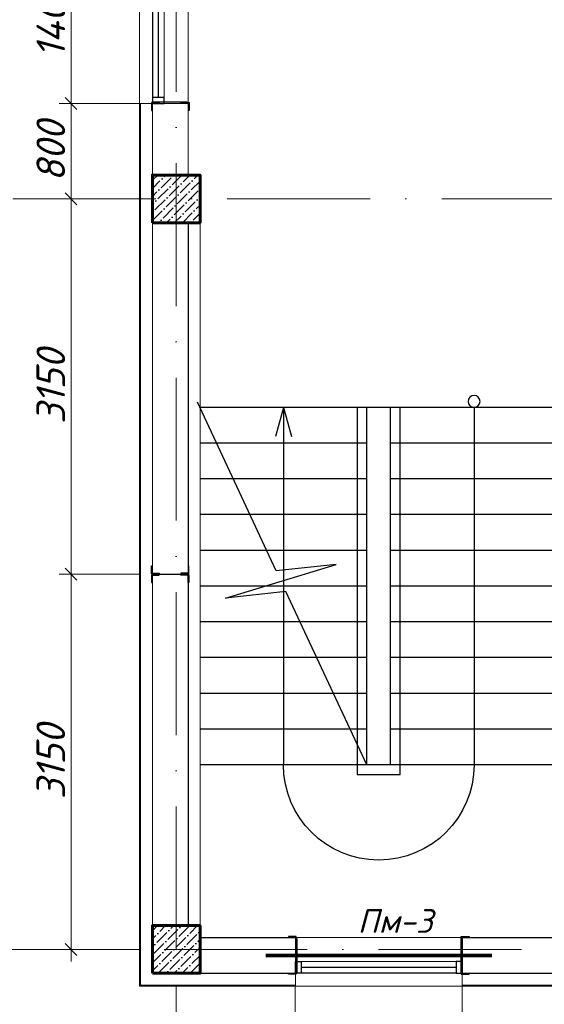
# Model space of a CAD drawing. Header units: millimetres. Extents: x 363306 to 7757304, y 1022887 to 1207196.
# Tile 183 of 256: x 1015349 to 1019752, y 1069050 to 1077315. Entities that reach past the tile are written whole.
import ezdxf
from ezdxf import colors
from ezdxf.entities.mleader import LeaderData, LeaderLine
from ezdxf.math import Vec2, Vec3

# ---------------------------------------------------------------- set-up
doc = ezdxf.new("R2010")
doc.units = ezdxf.units.MM
doc.linetypes.add('ACAD_ISO10W100', pattern=[18, 12, -3, 0, -3])
doc.layers.add('0 @ 100', color=7, linetype='Continuous')
doc.layers.add('kcd_tx', color=7, linetype='Continuous')
for name, color, linetype, lineweight in [('5   0.30', 1, 'Continuous', 30), ('expl', 234, 'Continuous', 13), ('размеры', 12, 'Continuous', 15)]:
    doc.layers.add(name, color=color, linetype=linetype, lineweight=lineweight)
doc.styles.add('ISOCPEUR', font='isocpeur.TTF')
doc.styles.get("Standard").update_dxf_attribs({"font": 'isocpeui.ttf'})
doc.styles.add('ГОСТ 2.304', font='isocpeui.ttf')
doc.linetypes.add('FENCELINE1', pattern='A,6.35,-2.54,[133,ltypeshp.shx,S=2.54,R=0,X=-2.54,Y=0],-2.54,25.4', length=36.83)
doc.dimstyles.new('Санжар', dxfattribs={"dimtxt": 240, "dimasz": 200, "dimexe": 200, "dimexo": 200, "dimgap": 50, "dimtad": 1, "dimdec": 0, "dimtxsty": 'Standard', "dimblk": 'OBLIQUE', "dimcen": 2.5, "dimdle": 200, "dimclrd": 152, "dimclre": 152, "dimclrt": 152, "dimadec": 0, "dimazin": 0, "dimtfac": 1, "dimtdec": 0, "dimtmove": 0, "dimatfit": 3, "dimldrblk": 'OBLIQUE', "dimfxl": 0, "dimlwd": 0, "dimlwe": 0, "dimarcsym": 0})

# ---------------------------------------------------------------- blocks, each defined once
blk = doc.blocks.new('drgrths')
at = {"ltscale": 100}
for p, q in [((1660438.8, 1202254.7), (1661099.5, 1203670.4)), ((1658078.9, 1203626.2), (1661078.9, 1203626.2)), ((1659478.9, 1200626.2), (1659478.9, 1203626.2)), ((1659678.9, 1200626.2), (1659678.9, 1203626.2)), ((1658078.9, 1203326.2), (1659478.9, 1203326.2)), ((1659678.9, 1203326.2), (1661078.9, 1203326.2)), ((1658078.9, 1203026.2), (1659478.9, 1203026.2)), ((1659678.9, 1203026.2), (1661078.9, 1203026.2)), ((1658078.9, 1202726.2), (1659478.9, 1202726.2)), ((1659678.9, 1202726.2), (1661078.9, 1202726.2)), ((1658078.9, 1202426.2), (1659478.9, 1202426.2)), ((1659678.9, 1202426.2), (1661078.9, 1202426.2)), ((1660865, 1202026.2), (1659935.3, 1202308.8)), ((1659935.3, 1202308.8), (1660438.8, 1202254.7)), ((1658078.9, 1202126.2), (1659478.9, 1202126.2)), ((1659678.9, 1202126.2), (1661078.9, 1202126.2)), ((1659678.9, 1200626.2), (1660358, 1202081.5)), ((1660358, 1202081.5), (1660865, 1202026.2)), ((1658078.9, 1201826.2), (1659478.9, 1201826.2)), ((1659678.9, 1201826.2), (1661078.9, 1201826.2)), ((1658078.9, 1201526.2), (1659478.9, 1201526.2)), ((1659678.9, 1201526.2), (1661078.9, 1201526.2)), ((1658078.9, 1201226.2), (1659478.9, 1201226.2)), ((1659678.9, 1201226.2), (1661078.9, 1201226.2)), ((1658078.9, 1200926.2), (1659478.9, 1200926.2)), ((1659678.9, 1200926.2), (1661078.9, 1200926.2)), ((1658078.9, 1200626.2), (1661078.9, 1200626.2))]:
    blk.add_line(p, q, dxfattribs=at)
at = {"color": 204, "linetype": 'FENCELINE1', "lineweight": 30, "ltscale": 20}
blk.add_lwpolyline([(1659758.9, 1203626.2), (1659758.9, 1200546.2), (1659398.9, 1200546.2), (1659398.9, 1203626.2)], dxfattribs=at)
at = {"layer": 'expl', "lineweight": 30}
for p, q in [((1658778.9, 1203626.2), (1658778.9, 1200626.2)), ((1660378.9, 1203626.2), (1660311.7, 1203383.1)), ((1660378.9, 1203626.2), (1660446, 1203383.1)), ((1660378.9, 1203626.2), (1660378.9, 1200626.2))]:
    blk.add_line(p, q, dxfattribs=at)
blk.add_circle((1658778.9, 1203676.2), 50, dxfattribs=at)
blk.add_arc((1659578.9, 1200626.2), 800, 180, 0, dxfattribs=at)
blk = doc.blocks.new('*U25')
at = {"color": 0, "linetype": 'ByBlock', "lineweight": -2, "ltscale": 100}
blk.add_lwpolyline([(0, 0), (63, 0), (63, 2.7, 0.414214), (60.7, 5), (12, 5, -0.414214), (5, 12), (5, 60.7, 0.414214), (2.7, 63), (0, 63)], format="xyb", close=True, dxfattribs=at)
blk = doc.blocks.new('*U35')
at = {"color": 0, "linetype": 'ByBlock', "lineweight": -2, "ltscale": 100}
blk.add_lwpolyline([(0, 0), (63, 0), (63, 2.7, 0.414214), (60.7, 5), (12, 5, -0.414214), (5, 12), (5, 60.7, 0.414214), (2.7, 63), (0, 63)], format="xyb", close=True, dxfattribs=at)
blk = doc.blocks.new('*U434')
at = {"color": 0, "linetype": 'ByBlock', "lineweight": -2, "ltscale": 100}
blk.add_lwpolyline([(0, 0), (63, 0), (63, 2.7, 0.414214), (60.7, 5), (12, 5, -0.414214), (5, 12), (5, 60.7, 0.414214), (2.7, 63), (0, 63)], format="xyb", close=True, dxfattribs=at)
blk = doc.blocks.new('_Oblique')
at = {"color": 0, "linetype": 'ByBlock', "lineweight": -2}
blk.add_line((-0.5, -0.5), (0.5, 0.5), dxfattribs=at)
blk = doc.blocks.new('*D731')
at = {"layer": 'Defpoints', "color": 0, "lineweight": 25, "ltscale": 100, "transparency": 16777216}
for p in [(1015779.8, 1075810.4), (1016462.3, 1075810.4), (1016462.3, 1072660.4)]:
    blk.add_point(p, dxfattribs=at)
at = {"layer": 'kcd_tx', "lineweight": 0, "ltscale": 100, "transparency": 16777216}
for p, q in [((1015779.8, 1072560.4), (1015779.8, 1075910.4)), ((1016362.3, 1075810.4), (1015679.8, 1075810.4)), ((1016362.3, 1072660.4), (1015679.8, 1072660.4))]:
    blk.add_line(p, q, dxfattribs=at)
at = {"layer": 'kcd_tx', "lineweight": 0, "ltscale": 100, "transparency": 16777216, "xscale": 100, "yscale": 100, "zscale": 100}
for p, rotation in [((1015779.8, 1075810.4), 90), ((1015779.8, 1072660.4), 270)]:
    blk.add_blockref('_Oblique', p, dxfattribs=dict(at, rotation=rotation))
at = {"layer": 'kcd_tx', "lineweight": 15, "ltscale": 100, "transparency": 16777216, "insert": (1015609.8, 1074235.4), "char_height": 240, "attachment_point": 5, "rotation": 90}
blk.add_mtext('3150', dxfattribs=at)
blk = doc.blocks.new('*D732')
at = {"layer": 'Defpoints', "color": 0, "lineweight": 25, "ltscale": 100, "transparency": 16777216}
for p in [(1015779.8, 1072660.4), (1016462.3, 1072660.4), (1016462.3, 1069510.4)]:
    blk.add_point(p, dxfattribs=at)
at = {"layer": 'kcd_tx', "lineweight": 0, "ltscale": 100, "transparency": 16777216}
for p, q in [((1015779.8, 1069410.4), (1015779.8, 1072760.4)), ((1016362.3, 1072660.4), (1015679.8, 1072660.4)), ((1016362.3, 1069510.4), (1015679.8, 1069510.4))]:
    blk.add_line(p, q, dxfattribs=at)
at = {"layer": 'kcd_tx', "lineweight": 0, "ltscale": 100, "transparency": 16777216, "xscale": 100, "yscale": 100, "zscale": 100}
for p, rotation in [((1015779.8, 1072660.4), 90), ((1015779.8, 1069510.4), 270)]:
    blk.add_blockref('_Oblique', p, dxfattribs=dict(at, rotation=rotation))
at = {"layer": 'kcd_tx', "lineweight": 15, "ltscale": 100, "transparency": 16777216, "insert": (1015609.8, 1071085.4), "char_height": 240, "attachment_point": 5, "rotation": 90}
blk.add_mtext('3150', dxfattribs=at)
blk = doc.blocks.new('*D738')
at = {"layer": 'Defpoints', "color": 0, "lineweight": 25, "ltscale": 100, "transparency": 16777216}
for p in [(1016462.3, 1078010.4), (1015779.8, 1076610.4), (1016462.3, 1076610.4)]:
    blk.add_point(p, dxfattribs=at)
at = {"layer": 'kcd_tx', "lineweight": 0, "ltscale": 100, "transparency": 16777216}
for p, q in [((1015779.8, 1078110.4), (1015779.8, 1076510.4)), ((1016362.3, 1078010.4), (1015679.8, 1078010.4)), ((1016362.3, 1076610.4), (1015679.8, 1076610.4))]:
    blk.add_line(p, q, dxfattribs=at)
at = {"layer": 'kcd_tx', "lineweight": 0, "ltscale": 100, "transparency": 16777216, "xscale": 100, "yscale": 100, "zscale": 100}
for p, rotation in [((1015779.8, 1078010.4), 90), ((1015779.8, 1076610.4), 270)]:
    blk.add_blockref('_Oblique', p, dxfattribs=dict(at, rotation=rotation))
at = {"layer": 'kcd_tx', "lineweight": 15, "ltscale": 100, "transparency": 16777216, "insert": (1015609.8, 1077310.4), "char_height": 240, "attachment_point": 5, "rotation": 90}
blk.add_mtext('1400', dxfattribs=at)
blk = doc.blocks.new('*D739')
at = {"layer": 'Defpoints', "color": 0, "lineweight": 25, "ltscale": 100, "transparency": 16777216}
for p in [(1016462.3, 1076610.4), (1015779.8, 1075810.4), (1016462.3, 1075810.4)]:
    blk.add_point(p, dxfattribs=at)
at = {"layer": 'kcd_tx', "lineweight": 0, "ltscale": 100, "transparency": 16777216}
for p, q in [((1015779.8, 1076710.4), (1015779.8, 1075710.4)), ((1016362.3, 1076610.4), (1015679.8, 1076610.4)), ((1016362.3, 1075810.4), (1015679.8, 1075810.4))]:
    blk.add_line(p, q, dxfattribs=at)
at = {"layer": 'kcd_tx', "lineweight": 0, "ltscale": 100, "transparency": 16777216, "xscale": 100, "yscale": 100, "zscale": 100}
for p, rotation in [((1015779.8, 1076610.4), 90), ((1015779.8, 1075810.4), 270)]:
    blk.add_blockref('_Oblique', p, dxfattribs=dict(at, rotation=rotation))
at = {"layer": 'kcd_tx', "lineweight": 15, "ltscale": 100, "transparency": 16777216, "insert": (1015609.8, 1076210.4), "char_height": 240, "attachment_point": 5, "rotation": 90}
blk.add_mtext('800', dxfattribs=at)
blk = doc.blocks.new('*D760')
at = {"layer": 'Defpoints', "color": 0, "lineweight": 25, "ltscale": 100, "transparency": 16777216}
for p in [(1019062.3, 1069310.4), (1020062.3, 1069310.4), (1019062.3, 1068517.7)]:
    blk.add_point(p, dxfattribs=at)
at = {"layer": 'kcd_tx', "lineweight": 0, "ltscale": 100, "transparency": 16777216}
for p, q in [((1019062.3, 1069210.4), (1019062.3, 1068417.7)), ((1020062.3, 1069210.4), (1020062.3, 1068417.7)), ((1020162.3, 1068517.7), (1018962.3, 1068517.7))]:
    blk.add_line(p, q, dxfattribs=at)
at = {"layer": 'kcd_tx', "lineweight": 0, "ltscale": 100, "transparency": 16777216, "xscale": 100, "yscale": 100, "zscale": 100, "rotation": 180}
blk.add_blockref('_Oblique', (1019062.3, 1068517.7), dxfattribs=at)
at = {"layer": 'kcd_tx', "lineweight": 0, "ltscale": 100, "transparency": 16777216, "xscale": 100, "yscale": 100, "zscale": 100}
blk.add_blockref('_Oblique', (1020062.3, 1068517.7), dxfattribs=at)
at = {"layer": 'kcd_tx', "lineweight": 15, "ltscale": 100, "transparency": 16777216, "insert": (1019562.3, 1068687.7), "char_height": 240, "attachment_point": 5}
blk.add_mtext('1000', dxfattribs=at)
blk = doc.blocks.new('*D601')
at = {"layer": 'Defpoints', "color": 0, "lineweight": 25, "transparency": 16777216}
for p in [(1017662.2, 1069310.4), (1019062.3, 1069310.4), (1019062.3, 1068517.7)]:
    blk.add_point(p, dxfattribs=at)
at = {"layer": 'kcd_tx', "lineweight": 0, "transparency": 16777216}
for p, q in [((1017662.2, 1069210.4), (1017662.2, 1068417.7)), ((1019062.3, 1069210.4), (1019062.3, 1068417.7)), ((1017562.2, 1068517.7), (1019162.3, 1068517.7))]:
    blk.add_line(p, q, dxfattribs=at)
at = {"layer": 'kcd_tx', "lineweight": 0, "transparency": 16777216, "xscale": 100, "yscale": 100, "zscale": 100, "rotation": 180}
blk.add_blockref('_Oblique', (1017662.2, 1068517.7), dxfattribs=at)
at = {"layer": 'kcd_tx', "lineweight": 0, "transparency": 16777216, "xscale": 100, "yscale": 100, "zscale": 100}
blk.add_blockref('_Oblique', (1019062.3, 1068517.7), dxfattribs=at)
at = {"layer": 'kcd_tx', "lineweight": 30, "transparency": 16777216, "insert": (1018362.3, 1068687.7), "char_height": 240, "attachment_point": 5}
blk.add_mtext('1400', dxfattribs=at)
blk = doc.blocks.new('*D761')
at = {"layer": 'Defpoints', "color": 0, "lineweight": 25, "ltscale": 100, "transparency": 16777216}
for p in [(1016662.2, 1069310.4), (1017662.2, 1069310.4), (1016662.2, 1068517.7)]:
    blk.add_point(p, dxfattribs=at)
at = {"layer": 'kcd_tx', "lineweight": 0, "ltscale": 100, "transparency": 16777216}
for p, q in [((1016662.2, 1069210.4), (1016662.2, 1068417.7)), ((1017662.2, 1069210.4), (1017662.2, 1068417.7)), ((1017762.2, 1068517.7), (1016562.2, 1068517.7))]:
    blk.add_line(p, q, dxfattribs=at)
at = {"layer": 'kcd_tx', "lineweight": 0, "ltscale": 100, "transparency": 16777216, "xscale": 100, "yscale": 100, "zscale": 100, "rotation": 180}
blk.add_blockref('_Oblique', (1016662.2, 1068517.7), dxfattribs=at)
at = {"layer": 'kcd_tx', "lineweight": 0, "ltscale": 100, "transparency": 16777216, "xscale": 100, "yscale": 100, "zscale": 100}
blk.add_blockref('_Oblique', (1017662.2, 1068517.7), dxfattribs=at)
at = {"layer": 'kcd_tx', "lineweight": 15, "ltscale": 100, "transparency": 16777216, "insert": (1017162.2, 1068687.7), "char_height": 240, "attachment_point": 5}
blk.add_mtext('1000', dxfattribs=at)
blk = doc.blocks.new('RTTRERR')
at = {"layer": '5   0.30', "color": 3, "lineweight": 30, "ltscale": 200}
for p, q in [((661523.9, 1818052.1), (661523.9, 1817767.9)), ((662899.5, 1818052.1), (662899.5, 1817767.9))]:
    blk.add_line(p, q, dxfattribs=at)
at = {"layer": '5   0.30', "color": 3, "lineweight": 30, "ltscale": 200, "yscale": 1.05763968, "zscale": 1.05763968, "rotation": 180}
for p, xscale in [((661519.8, 1818068.4), 1.05763968), ((662903.5, 1818068.4), -1.05763968)]:
    blk.add_blockref('*U25', p, dxfattribs=dict(at, xscale=xscale))
at = {"layer": '5   0.30', "color": 3, "lineweight": 30, "ltscale": 200, "extrusion": (0, 0, -1), "yscale": 1.05763968, "zscale": -1.05763968}
for p, xscale in [((-661519.8, 1817753.5), 1.05763968), ((-662903.5, 1817753.5), -1.05763968)]:
    blk.add_blockref('*U25', p, dxfattribs=dict(at, xscale=xscale))
ml = blk.add_multileader_mtext('Standard')
ml.set_content('{\\fISOCPEUR|b0|i1|c204|p34;\\C5;Ст-2}', color=256, style='ISOCPEUR')
ml.set_leader_properties()
ml.build(insert=Vec2(0, 0))
ml.multileader.update_dxf_attribs({"text_left_attachment_type": 6, "text_right_attachment_type": 6, "dogleg_length": 0.208, "arrow_head_size": 187.5, "scale": 100})
ctx = ml.context
ctx.base_point, ctx.scale, ctx.char_height, ctx.arrow_head_size, ctx.landing_gap_size, ctx.plane_origin = Vec3(661945.1, 1818508.9), 100, 200, 187.5, 0, Vec3(666149.8, 1819982)
ctx.left_attachment, ctx.right_attachment, ctx.text_align_type = 6, 6, 1
notes = []
notes.append((ctx, [(1, (1, 1, 0), (662574.8, 1818508.9), (-1, 0), 20.8, [(2, [(661519.8, 1818068.4)], 0, []), (1, [(662922.3, 1818060), (662922.3, 1818060)], 0, [])])]))
ctx.mtext.insert, ctx.mtext.alignment, ctx.mtext.flow_direction = Vec3(662249.5, 1818748.9), 2, 5
for ctx, leaders in notes:
    for number, flags, end, landing, length, lines in leaders:
        leader = LeaderData()
        leader.index, (leader.has_last_leader_line, leader.has_dogleg_vector, leader.attachment_direction) = number, flags
        leader.last_leader_point, leader.dogleg_vector, leader.dogleg_length = Vec3(end), Vec3(landing), length
        for number, points, colour, breaks in lines:
            line = LeaderLine()
            line.index, line.vertices, line.color, line.breaks = number, Vec3.list(points), colors.encode_raw_color(colour), breaks
            leader.lines.append(line)
        ctx.leaders.append(leader)
blk = doc.blocks.new('RTGSFDGDG')
at = {"layer": '5   0.30', "color": 3, "lineweight": 30, "ltscale": 200}
for p, q in [((683723.9, 1832867.9), (683723.9, 1833152.1)), ((685099.5, 1832867.9), (685099.5, 1833152.1))]:
    blk.add_line(p, q, dxfattribs=at)
at = {"layer": '5   0.30', "color": 3, "lineweight": 30, "ltscale": 200, "extrusion": (0, 0, -1), "yscale": 1.05763968, "zscale": -1.05763968, "rotation": 180}
for p, xscale in [((-683719.8, 1833166.4), -1.05763968), ((-685103.5, 1833166.4), 1.05763968)]:
    blk.add_blockref('*U25', p, dxfattribs=dict(at, xscale=xscale))
at = {"layer": '5   0.30', "color": 3, "lineweight": 30, "ltscale": 200, "yscale": 1.05763968, "zscale": 1.05763968}
for p, xscale in [((683719.8, 1832851.5), -1.05763968), ((685103.5, 1832851.5), 1.05763968)]:
    blk.add_blockref('*U25', p, dxfattribs=dict(at, xscale=xscale))
ml = blk.add_multileader_mtext('Standard')
ml.set_content('{\\fISOCPEUR|b0|i1|c204|p34;\\C5;Ст-2}', color=256, style='ISOCPEUR')
ml.set_leader_properties()
ml.build(insert=Vec2(0, 0))
ml.multileader.update_dxf_attribs({"text_left_attachment_type": 6, "text_right_attachment_type": 6, "dogleg_length": 0.208, "arrow_head_size": 187.5, "scale": 100})
ctx = ml.context
ctx.base_point, ctx.scale, ctx.char_height, ctx.arrow_head_size, ctx.landing_gap_size, ctx.plane_origin = Vec3(684114.2, 1832299.9), 100, 200, 187.5, 0, Vec3(688349.8, 1830937.9)
ctx.left_attachment, ctx.right_attachment, ctx.text_align_type = 6, 6, 1
notes = []
notes.append((ctx, [(1, (1, 1, 0), (684744, 1832299.9), (-1, 0), 20.8, [(2, [(683719.8, 1832851.5)], 0, []), (1, [(685122.3, 1832860), (685122.3, 1832860)], 0, [])])]))
ctx.mtext.insert, ctx.mtext.alignment, ctx.mtext.flow_direction = Vec3(684418.7, 1832539.9), 2, 5
for ctx, leaders in notes:
    for number, flags, end, landing, length, lines in leaders:
        leader = LeaderData()
        leader.index, (leader.has_last_leader_line, leader.has_dogleg_vector, leader.attachment_direction) = number, flags
        leader.last_leader_point, leader.dogleg_vector, leader.dogleg_length = Vec3(end), Vec3(landing), length
        for number, points, colour, breaks in lines:
            line = LeaderLine()
            line.index, line.vertices, line.color, line.breaks = number, Vec3.list(points), colors.encode_raw_color(colour), breaks
            leader.lines.append(line)
        ctx.leaders.append(leader)

msp = doc.modelspace()

# ---------------------------------------------------------------- hatches: boundary and pattern name
at = {"ltscale": 100}
h = msp.add_hatch(dxfattribs=at)
h.set_pattern_fill('ANSI36', color=256, scale=15, style=0)
h.set_pattern_definition([(45, (-16001300.283, 10258840.387), (25.25697034, 92.60889125), [119.0625, -23.8125, 0, -23.8125])])
h.paths.add_polyline_path([(1016862.268, 1076010.387), (1016462.268, 1076010.387), (1016462.268, 1075610.387), (1016862.268, 1075610.387)])
h = msp.add_hatch(dxfattribs=at)
h.set_pattern_fill('ANSI36', color=256, scale=15, style=0)
h.set_pattern_definition([(45, (-16027300.283, 10252540.387), (25.25697034, 92.60889125), [119.0625, -23.8125, 0, -23.8125])])
h.paths.add_polyline_path([(1016862.268, 1069710.387), (1016462.268, 1069710.387), (1016462.268, 1069310.387), (1016862.268, 1069310.387)])

# ---------------------------------------------------------------- linework, layer by layer
at = {"color": 1, "linetype": 'ACAD_ISO10W100', "lineweight": 9, "ltscale": 100}
for p, q in [((1016662.268, 1085110.387), (1016662.268, 1066417.835)), ((1043492.268, 1075810.387), (1014088.863, 1075810.387)), ((1042962.268, 1069510.387), (1014088.863, 1069510.387))]:
    msp.add_line(p, q, dxfattribs=at)
at = {"lineweight": 0, "ltscale": 100}
for p, q in [((1016355.267, 1078010.387), (1016355.267, 1076610.387)), ((1016462.267, 1076610.387), (1016762.267, 1076610.387)), ((1016462.268, 1076610.387), (1016462.268, 1069310.387)), ((1016762.268, 1076610.387), (1016762.268, 1076010.387)), ((1019062.268, 1069203.387), (1017662.268, 1069203.387))]:
    msp.add_line(p, q, dxfattribs=at)
at = {"color": 5}
for p, q in [((1016462.268, 1077960.387), (1016462.268, 1076660.387)), ((1016512.268, 1077960.387), (1016512.268, 1076660.387)), ((1019012.268, 1069360.387), (1017712.268, 1069360.387)), ((1019012.268, 1069310.387), (1017712.268, 1069310.387))]:
    msp.add_line(p, q, dxfattribs=at)
at = {"color": 5, "lineweight": 0}
for p, q in [((1016562.268, 1077960.387), (1016562.268, 1076660.387)), ((1019012.268, 1069410.387), (1017712.268, 1069410.387))]:
    msp.add_line(p, q, dxfattribs=at)
at = {"lineweight": 9, "ltscale": 100}
for p, q in [((1016762.267, 1078010.387), (1016762.267, 1076610.387)), ((1019062.268, 1069610.387), (1017662.268, 1069610.387)), ((1019062.268, 1069310.387), (1017662.268, 1069310.387))]:
    msp.add_line(p, q, dxfattribs=at)
at = {"color": 7, "ltscale": 100}
for p, q in [((1016762.268, 1075610.387), (1016762.268, 1069710.387)), ((1016862.268, 1069610.387), (1017662.268, 1069610.387)), ((1017662.268, 1069610.387), (1017662.268, 1069310.387)), ((1019062.268, 1069610.387), (1019862.268, 1069610.387)), ((1019062.268, 1069610.387), (1019062.268, 1069310.387)), ((1016462.268, 1069310.387), (1017662.268, 1069310.387)), ((1019062.268, 1069310.387), (1021262.268, 1069310.387))]:
    msp.add_line(p, q, dxfattribs=at)
at = {"color": 18, "lineweight": 0, "true_color": 0x000000}
msp.add_line((1016462.268, 1072660.387), (1016762.268, 1072660.387), dxfattribs=at)
at = {"color": 5}
for points in [[(1016562.268, 1076610.387), (1016562.268, 1076660.387), (1016462.268, 1076660.387), (1016462.268, 1076610.387)], [(1017662.268, 1069410.387), (1017712.268, 1069410.387), (1017712.268, 1069310.387), (1017662.268, 1069310.387)], [(1019062.268, 1069410.387), (1019012.268, 1069410.387), (1019012.268, 1069310.387), (1019062.268, 1069310.387)]]:
    msp.add_lwpolyline(points, close=True, dxfattribs=at)
at = {"color": 252, "lineweight": 0, "ltscale": 100}
for points in [[(1016355.267, 1076610.387), (1016462.267, 1076610.387)], [(1016355.268, 1076610.387), (1016355.268, 1069203.387), (1017662.268, 1069203.387)], [(1017662.268, 1069310.387), (1017662.268, 1069203.387)], [(1019062.268, 1069310.387), (1019062.268, 1069203.387)], [(1019062.268, 1069203.387), (1021262.268, 1069203.387)]]:
    msp.add_lwpolyline(points, dxfattribs=at)
at = {"color": 32, "lineweight": 0, "ltscale": 100}
for points in [[(1016362.268, 1076610.387), (1016362.268, 1069210.387), (1017662.268, 1069210.387)], [(1019062.268, 1069210.387), (1021262.268, 1069210.387)]]:
    msp.add_lwpolyline(points, dxfattribs=at)
at = {"color": 7, "lineweight": 0, "ltscale": 100}
msp.add_lwpolyline([(1016862.268, 1075610.387), (1016862.268, 1069710.387)], dxfattribs=at)
at = {"color": 116, "lineweight": 0, "true_color": 0x136734, "const_width": 30}
msp.add_lwpolyline([(1017412.268, 1069460.387), (1019312.268, 1069460.387)], dxfattribs=at)
at = {"color": 252, "lineweight": 60, "ltscale": 100}
msp.add_lwpolyline([(1016862.268, 1069310.387), (1016862.268, 1069310.387)], dxfattribs=at)
at = {"layer": '5   0.30', "lineweight": 30, "ltscale": 200}
msp.add_line((1016470.173, 1072660.387), (1016754.362, 1072660.387), dxfattribs=at)
msp.add_line((1016470.173, 1072660.387), (1016754.362, 1072660.387), dxfattribs=at)
at = {"layer": 'размеры', "lineweight": 60, "ltscale": 5}
for points in [[(1016462.268, 1075610.387), (1016862.268, 1075610.387), (1016862.268, 1076010.387), (1016462.268, 1076010.387)], [(1016462.268, 1069310.387), (1016862.268, 1069310.387), (1016862.268, 1069710.387), (1016462.268, 1069710.387)]]:
    msp.add_lwpolyline(points, close=True, dxfattribs=at)

# ---------------------------------------------------------------- block references
at = {"color": 18, "lineweight": 30, "true_color": 0x000000, "rotation": 90}
msp.add_blockref('RTGSFDGDG', (2849622.238, 392898.72), dxfattribs=at)
at = {"color": 159, "true_color": 0x22346e, "xscale": -1}
msp.add_blockref('drgrths', (2677941.145, -129565.783), dxfattribs=at)
at = {"color": 18, "lineweight": 30, "true_color": 0x000000}
msp.add_blockref('RTTRERR', (356150.601, -748449.584), dxfattribs=at)
at = {"layer": '5   0.30', "lineweight": 30, "ltscale": 200, "yscale": 1.05763968, "zscale": 1.05763968}
for name, p, xscale, rotation in [('*U434', (1016453.836, 1072664.466), -1.05763968, 270), ('*U35', (1016453.836, 1072656.308), 1.05763968, 270), ('*U35', (1016768.688, 1072656.308), -1.05763968, 90)]:
    msp.add_blockref(name, p, dxfattribs=dict(at, xscale=xscale, rotation=rotation))
at = {"layer": '5   0.30', "lineweight": 30, "ltscale": 200, "extrusion": (0, 0, -1), "xscale": -1.05763968, "yscale": 1.05763968, "zscale": -1.05763968, "rotation": 270}
msp.add_blockref('*U434', (-1016768.688, 1072664.466), dxfattribs=at)

# ---------------------------------------------------------------- texts
at = {"color": 18, "lineweight": 0, "true_color": 0x000000, "insert": (1018185.118, 1069849.928), "char_height": 200, "width": 262.81818, "attachment_point": 1}
msp.add_mtext('{\\C116;\\c3434259;Пм-3}', dxfattribs=at)
at = {"layer": '0 @ 100', "color": 7, "insert": (761996.908, 1075986.433), "char_height": 318.940213, "width": 19697.5359, "attachment_point": 4, "style": 'ГОСТ 2.304'}
msp.add_mtext('\\pi5457.36288;{\\fISOCPEUR|b1|i1|c204|p34;Характеристика участка строительства:\\P\\pi0;\\P}Расчетная зимняя температура воздух 15 °С.\\PСкоростной напор ветра   - 38кг/м2.\\PВес снегового покрова    - 50кг/м2.\\PКлассификация зданий по функциональной пожарной опасности - Ф 4.1 \\PКоэффициент надежности по назначению - 0.95\\P\\P^IПроектом разработано подъёмник для мало мобильных граждан населения грузоподъемностью 250 кг. скоростью 0,25 см/с. Двери шахт подъёмника противопожарные с пределом огнестойкости El 30. Подъёмники оборудованы кабинами габаритами 1500х1500 мм, ширина дверей кабины обеспечивает проезд инвалидной коляски. Для экстренных случаев подъёмник оснащен дополнительным аккумулятором и механическим спуском для безопасного спуска пассажира в нулевую отметку. Так же в дверях подъёмника установлены замки датчики которые открываются с ключевыми картами, чтобы открыть двери подъёмника.\\P^IС внешней и внутренней стороны наружных стен предусмотрено обшивка из аквапанелей толщиной 12,5мм с утеплением из минераловатной ваты на кварцевой основе, А =0,040 Вт/мС, толщиной 100мм. (по теплотехническому расчету). Наружная отделка из органическое стекло.\\P^IПодрядчик обязан предоставить заказчику сертификаты соответствия и пожарной безопасности на фасадную систему и все применяемые в данной системе материалы и изделия.\\PКонструкции, изделия и материалы применены по действующим стандартам, ТУ, сертификатам. На путях эвакуации используются отделочные материалы, соответствующие требованиям п. 5.25 ШНК 2.01.02-04.\\PОтделка стен с внутренней стороны окраска водоэмульсионными красками светлых тонов. Во внутренней и наружной отделке использованы современные отделочные материалы используемые на территории Республики Узбекистан.\\P^IКрыша - скатная из металлических профилированных листов с полимерными покрытиями с обеих сторон толщ.0,55мм по металлическим конструкциям.\\P^IПо периметру наружных стен устраивается бетонная отмостка. Бетон кл.В 7,5 шириной 1000 мм, толщиной 50 мм по гравийному основанию толщиной 100 мм -150 мм.\\P^IВсе строительно-монтажные работы вести согласно указаний соответствующих строительных норм и проекта производства работ (П.П.Р.) на основании ШНК 3.01.01 - 03 и КМК 3.01.02 - 00.', dxfattribs=at)

# ---------------------------------------------------------------- dimensions: what is measured, and where the dimension line sits
at = {"layer": 'kcd_tx', "color": 134, "lineweight": 15, "ltscale": 100}
for base, p1, p2, angle, picture, middle in [((1015779.773, 1076610.387), (1016462.268, 1078010.387), (1016462.268, 1076610.387), 90, '*D738', (1015609.773, 1077310.387)), ((1015779.773, 1075810.387), (1016462.268, 1076610.387), (1016462.268, 1075810.387), 90, '*D739', (1015609.773, 1076210.387)), ((1015779.773, 1075810.387), (1016462.268, 1072660.387), (1016462.268, 1075810.387), 90, '*D731', (1015609.773, 1074235.387)), ((1015779.773, 1072660.387), (1016462.268, 1069510.387), (1016462.268, 1072660.387), 90, '*D732', (1015609.773, 1071085.387)), ((1016662.246, 1068517.702), (1017662.246, 1069310.387), (1016662.246, 1069310.387), 180, '*D761', (1017162.246, 1068687.702)), ((1019062.268, 1068517.702), (1020062.268, 1069310.387), (1019062.268, 1069310.387), 180, '*D760', (1019562.268, 1068687.702))]:
    dim = msp.add_linear_dim(base=base, p1=p1, p2=p2, angle=angle, dimstyle='Санжар', override={"dimasz": 100, "dimexe": 100, "dimexo": 100, "dimdle": 100, "dimclrd": 256, "dimclre": 256, "dimclrt": 256, "dimtmove": 1, "dimfxl": 0, "dimarcsym": 2}, dxfattribs=at)
    dim.commit()
    dim.dimension.update_dxf_attribs({"geometry": picture, "text_midpoint": middle})
at = {"layer": 'kcd_tx', "color": 244, "lineweight": 30, "true_color": 0x991b1e}
dim = msp.add_linear_dim(base=(1019062.268, 1068517.702), p1=(1017662.246, 1069310.387), p2=(1019062.268, 1069310.387), dimstyle='Санжар', override={"dimasz": 100, "dimexe": 100, "dimexo": 100, "dimdle": 100, "dimclrd": 256, "dimclre": 256, "dimclrt": 256, "dimtmove": 1, "dimfxl": 0, "dimarcsym": 2}, dxfattribs=at)
dim.commit()
dim.dimension.update_dxf_attribs({"geometry": '*D601', "text_midpoint": (1018362.257, 1068687.702)})

doc.saveas('drawing.dxf')
